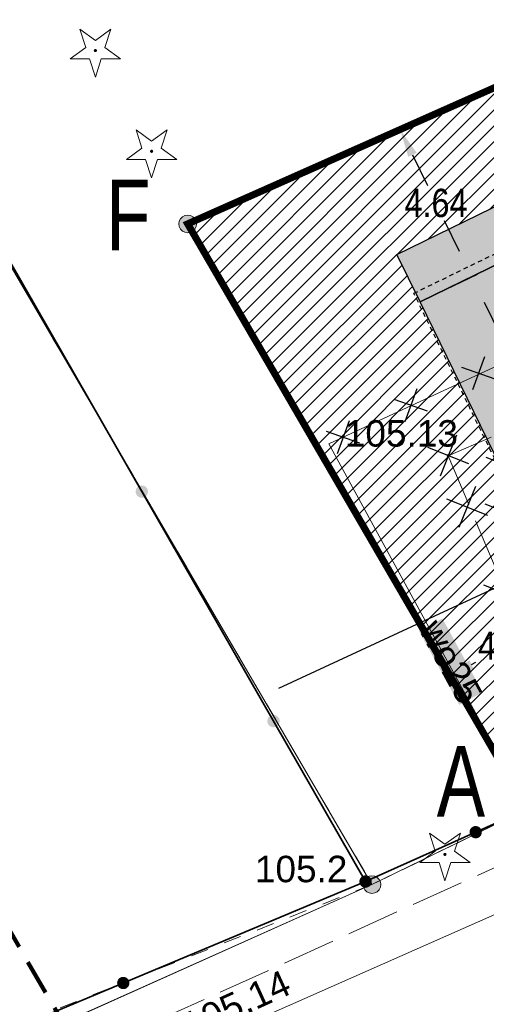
# Model space of a CAD drawing. Extents: x 6414462 to 7495468, y 5756825 to 5824657.
# Tile 22 of 54: x 6498241 to 6498254, y 5809718 to 5809746. Entities that reach past the tile are written whole.
import ezdxf
from ezdxf.enums import TextEntityAlignment as Align

# ---------------------------------------------------------------- set-up
doc = ezdxf.new("R2010")
doc.units = 0
for name, pattern in [('2324-2024 mdcp$0$PRZER1-1', [1, 0.5, -0.5]), ('2324-2024 mdcp$0$PRZER2-1', [1.5, 1, -0.5]), ('2324-2024 mdcp$0$PRZER3-1', [2, 1.5, -0.5]), ('Lipnica teren 1$0$ACAD_ISO04W100', [30, 24, -3, 0, -3]), ('Lipnica teren 1$0$HIDDEN2', [0.1875, 0.125, -0.0625])]:
    doc.linetypes.add(name, pattern=pattern)
for name, color, linetype, lineweight in [('2324-2024 mdcp$0$GEPPGD', 7, 'Continuous', 18), ('2324-2024 mdcp$0$GESDZI', 7, 'Continuous', 18), ('2324-2024 mdcp$0$GSLKOG', 7, 'Continuous', 35), ('2324-2024 mdcp$0$GSPWPN', 7, 'Continuous', 13), ('2324-2024 mdcp$0$GSPWPN_O', 7, 'Continuous', 13), ('2324-2024 mdcp$0$GSPWPS', 7, 'Continuous', 13), ('2324-2024 mdcp$0$GSPWPS_O', 7, 'Continuous', 13), ('2324-2024 mdcp$0$GSSKOA', 7, 'Continuous', 18), ('2324-2024 mdcp$0$GSSOTW', 7, 'Continuous', 18), ('2324-2024 mdcp$0$zasięg aktualizacji', 230, '2324-2024 mdcp$0$PRZER2-1', 100)]:
    doc.layers.add(name, color=color, linetype=linetype, lineweight=lineweight)
for name, color, linetype, lineweight, true_color in [('2324-2024 mdcp$0$GESUZY', 7, 'Continuous', 18, 0x008000), ('2324-2024 mdcp$0$GSPRDI', 7, 'Continuous', 18, 0x008000), ('2324-2024 mdcp$0$GULWPR', 5, 'Continuous', 18, 0x0000ff), ('2324-2024 mdcp$0$GULWPR_O', 5, 'Continuous', 18, 0x0000ff), ('Lipnica teren 1$0$ZABUDOWA', 7, 'Continuous', 30, 0xffff7f)]:
    doc.layers.add(name, color=color, linetype=linetype, lineweight=lineweight, true_color=true_color)
doc.layers.add('Lipnica hatch 1$0$_HELP', color=21, linetype='Continuous')
for name, color, linetype, true_color in [('Lipnica hatch 1$0$GPP_DROGI', 7, 'Continuous', 0xd1d1d1), ('Lipnica hatch 1$0$GPP_ZIELEŃ', 7, 'Continuous', 0x7f7f3f), ('Lipnica hatch 1$0$PODJAZD', 7, 'Continuous', 0x9d9595), ('Lipnica hatch 1$0$ZABUDOWA', 7, 'Continuous', 0xffff7f), ('Lipnica teren 1$0$780_210430_GRANICE$0$_MPZP_linia zabudowy', 200, 'Lipnica teren 1$0$780_210430_GRANICE$0$V_LINE', 0xbf00ff), ('Lipnica teren 1$0$demontaże', 1, 'Continuous', 0xff0000), ('Lipnica teren 1$0$GRANICA', 1, 'Lipnica teren 1$0$ACAD_ISO04W100', 0xff0000), ('Lipnica teren 1$0$PODJAZD', 7, 'Continuous', 0x9d9595)]:
    doc.layers.add(name, color=color, linetype=linetype, true_color=true_color)
doc.styles.add('2324-2024 mdcp$0$Arial', font='arial.ttf')
doc.styles.add('Lipnica teren 1$0$780_210430_GRANICE$0$Standard', font='arial.ttf')
doc.styles.add('Lipnica teren 1$0$Arial Narrow', font='ARIALN.TTF')
doc.styles.add('Lipnica teren 1$0$WYMIARY', font='swisscl.ttf')
doc.linetypes.add('Lipnica teren 1$0$780_210430_GRANICE$0$V_LINE', pattern='A,12.7,-5.08,["V",Lipnica teren 1$0$780_210430_GRANICE$0$Standard,S=5.08,R=0,X=-2.54,Y=-5.08],-5.08', length=22.86)
doc.dimstyles.new('Lipnica teren 1$0$Standard', dxfattribs={"dimtxt": 0.8, "dimasz": 0.8, "dimexe": 0.18, "dimexo": 0.0625, "dimgap": 0.09, "dimtad": 0, "dimtih": 1, "dimtoh": 1, "dimzin": 0, "dimdsep": 46, "dimtxsty": 'Lipnica teren 1$0$Arial Narrow', "dimcen": 0.8, "dimadec": 0, "dimazin": 0, "dimtfac": 1, "dimtofl": 0, "dimtmove": 0, "dimatfit": 3, "dimfxl": 1, "dimtolj": 1, "dimtzin": 0, "dimarcsym": 0})

# ---------------------------------------------------------------- blocks, each defined once
blk = doc.blocks.new('*D73')
at = {"color": 0, "lineweight": -2, "transparency": 16777216}
for p, q in [((6498255.849, 5809730.094), (6498256.615, 5809728.525)), ((6498252.254, 5809728.339), (6498253.02, 5809726.77)), ((6498255.817, 5809728.336), (6498255.693, 5809728.275)), ((6498253.66, 5809727.283), (6498253.784, 5809727.344))]:
    blk.add_line(p, q, dxfattribs=at)
at = {"color": 0, "transparency": 16777216}
for points in [[(6498255.758, 5809728.456), (6498255.875, 5809728.216), (6498256.536, 5809728.687)], [(6498253.602, 5809727.403), (6498253.719, 5809727.163), (6498252.941, 5809726.932)]]:
    blk.add_solid(points, dxfattribs=at)
at = {"layer": 'Defpoints', "color": 0, "transparency": 16777216}
for p in [(6498255.821, 5809730.15, 10.18), (6498252.227, 5809728.395, 10.18), (6498252.941, 5809726.932)]:
    blk.add_point(p, dxfattribs=at)
at = {"color": 0, "transparency": 16777216, "insert": (6498254.739, 5809727.81), "char_height": 0.8, "attachment_point": 5, "style": 'Lipnica teren 1$0$Arial Narrow'}
blk.add_mtext('\\A1;4.00', dxfattribs=at)
blk = doc.blocks.new('*D77')
at = {"color": 0, "lineweight": -2, "transparency": 16777216}
for p, q in [((6498252.26, 5809737.587), (6498253.833, 5809738.352)), ((6498254.021, 5809737.554), (6498255.232, 5809735.065)), ((6498256.928, 5809731.578), (6498255.717, 5809734.068)), ((6498255.878, 5809730.178), (6498257.44, 5809730.937))]:
    blk.add_line(p, q, dxfattribs=at)
at = {"color": 0, "transparency": 16777216}
for points in [[(6498254.141, 5809737.612), (6498253.901, 5809737.496), (6498253.671, 5809738.274)], [(6498257.048, 5809731.636), (6498256.808, 5809731.52), (6498257.278, 5809730.859)]]:
    blk.add_solid(points, dxfattribs=at)
at = {"layer": 'Defpoints', "color": 0, "transparency": 16777216}
for p in [(6498253.671, 5809738.274), (6498252.204, 5809737.56, 10.18), (6498255.821, 5809730.15, 10.18)]:
    blk.add_point(p, dxfattribs=at)
at = {"color": 0, "transparency": 16777216, "insert": (6498255.475, 5809734.566), "char_height": 0.8, "attachment_point": 5, "style": 'Lipnica teren 1$0$Arial Narrow'}
blk.add_mtext('\\A1;8.25', dxfattribs=at)
blk = doc.blocks.new('*D78')
at = {"color": 0, "lineweight": -2, "transparency": 16777216}
for p, q in [((6498251.654, 5809742.456), (6498251.802, 5809742.528)), ((6498251.99, 5809741.73), (6498252.413, 5809740.86)), ((6498253.321, 5809738.993), (6498252.898, 5809739.863)), ((6498252.26, 5809737.587), (6498253.833, 5809738.352))]:
    blk.add_line(p, q, dxfattribs=at)
at = {"color": 0, "transparency": 16777216}
for points in [[(6498252.11, 5809741.788), (6498251.87, 5809741.671), (6498251.64, 5809742.449)], [(6498253.441, 5809739.051), (6498253.202, 5809738.935), (6498253.671, 5809738.274)]]:
    blk.add_solid(points, dxfattribs=at)
at = {"layer": 'Defpoints', "color": 0, "transparency": 16777216}
for p in [(6498251.598, 5809742.429, 10.22), (6498251.64, 5809742.449), (6498252.204, 5809737.56, 10.18)]:
    blk.add_point(p, dxfattribs=at)
at = {"color": 0, "transparency": 16777216, "insert": (6498252.656, 5809740.361), "char_height": 0.8, "attachment_point": 5, "style": 'Lipnica teren 1$0$Arial Narrow'}
blk.add_mtext('\\A1;4.64', dxfattribs=at)
blk = doc.blocks.new('Lipnica teren 1$0$demontaz')
at = {"color": 1, "elevation": 100}
for points in [[(13993988.395, 11566606.026), (13993988.395, 11566604.776)], [(13993989.02, 11566605.401), (13993987.77, 11566605.401)]]:
    blk.add_lwpolyline(points, dxfattribs=at)
blk = doc.blocks.new('*U80')
at = {"linetype": 'Lipnica teren 1$0$HIDDEN2', "rotation": 315.0000001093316}
blk.add_blockref('Lipnica teren 1$0$demontaz', (-18074069.207, 1716418.941, -100), dxfattribs=at)
blk = doc.blocks.new('*U81')
at = {"layer": 'Lipnica teren 1$0$demontaże', "color": 0, "linetype": 'ByBlock', "lineweight": -2, "transparency": 16777216}
for p in [(0, 0), (2.652, 0), (5.303, 0), (7.955, 0), (10.607, 0), (13.258, 0), (15.91, 0), (18.562, 0)]:
    blk.add_blockref('*U80', p, dxfattribs=at)
blk = doc.blocks.new('2324-2024 mdcp$0$GSPWPS1')
blk.add_hatch(color=0).paths.add_polyline_path([(-0.045, 0), (-0.043467, -0.011647), (-0.038971, -0.0225), (-0.03182, -0.03182), (-0.0225, -0.038971), (-0.011647, -0.043467), (0, -0.045), (0.011647, -0.043467), (0.0225, -0.038971), (0.03182, -0.03182), (0.038971, -0.0225), (0.043467, -0.011647), (0.045, 0), (0.043467, 0.011647), (0.038971, 0.0225), (0.03182, 0.03182), (0.0225, 0.038971), (0.011647, 0.043467), (0, 0.045), (-0.011647, 0.043467), (-0.0225, 0.038971), (-0.03182, 0.03182), (-0.038971, 0.0225), (-0.043467, 0.011647)])
blk = doc.blocks.new('2324-2024 mdcp$0$GSPWPN1')
blk.add_hatch(color=0).paths.add_polyline_path([(-0.045, 0), (-0.043467, -0.011647), (-0.038971, -0.0225), (-0.03182, -0.03182), (-0.0225, -0.038971), (-0.011647, -0.043467), (0, -0.045), (0.011647, -0.043467), (0.0225, -0.038971), (0.03182, -0.03182), (0.038971, -0.0225), (0.043467, -0.011647), (0.045, 0), (0.043467, 0.011647), (0.038971, 0.0225), (0.03182, 0.03182), (0.0225, 0.038971), (0.011647, 0.043467), (0, 0.045), (-0.011647, 0.043467), (-0.0225, 0.038971), (-0.03182, 0.03182), (-0.038971, 0.0225), (-0.043467, 0.011647)])
blk = doc.blocks.new('2324-2024 mdcp$0$GSPRDI1')
blk.add_hatch(color=0).paths.add_polyline_path([(0, -0.045), (0.013906, -0.042798), (0.02645, -0.036406), (0.036406, -0.02645), (0.042798, -0.013906), (0.045, 0), (0.042798, 0.013906), (0.036406, 0.02645), (0.02645, 0.036406), (0.013906, 0.042798), (0, 0.045), (-0.013906, 0.042798), (-0.02645, 0.036406), (-0.036406, 0.02645), (-0.042798, 0.013906), (-0.045, 0), (-0.042798, -0.013906), (-0.036406, -0.02645), (-0.02645, -0.036406), (-0.013906, -0.042798)])
at = {"color": 0}
blk.add_lwpolyline([(0.272471, 0.088531), (0.713338, -0.231778), (0.168396, -0.231778), (0, -0.750048), (-0.168396, -0.231778), (-0.713338, -0.231778), (-0.272471, 0.088531), (-0.440867, 0.606801), (0, 0.286493), (0.440867, 0.606801)], close=True, dxfattribs=at)
blk = doc.blocks.new('2324-2024 mdcp$0$KOLO')
blk.add_hatch(color=0).paths.add_polyline_path([(-0.175, 0), (-0.169037, -0.045293), (-0.151554, -0.0875), (-0.123744, -0.123744), (-0.0875, -0.151554), (-0.045293, -0.169037), (0, -0.175), (0.045293, -0.169037), (0.0875, -0.151554), (0.123744, -0.123744), (0.151554, -0.0875), (0.169037, -0.045293), (0.175, 0), (0.169037, 0.045293), (0.151554, 0.0875), (0.123744, 0.123744), (0.0875, 0.151554), (0.045293, 0.169037), (0, 0.175), (-0.045293, 0.169037), (-0.0875, 0.151554), (-0.123744, 0.123744), (-0.151554, 0.0875), (-0.169037, 0.045293)])
blk = doc.blocks.new('2324-2024 mdcp$0$GSLKOG1')
blk.add_hatch(color=0).paths.add_polyline_path([(-0.175, 0), (-0.169037, -0.045293), (-0.151554, -0.0875), (-0.123744, -0.123744), (-0.0875, -0.151554), (-0.045293, -0.169037), (0, -0.175), (0.045293, -0.169037), (0.0875, -0.151554), (0.123744, -0.123744), (0.151554, -0.0875), (0.169037, -0.045293), (0.175, 0), (0.169037, 0.045293), (0.151554, 0.0875), (0.123744, 0.123744), (0.0875, 0.151554), (0.045293, 0.169037), (0, 0.175), (-0.045293, 0.169037), (-0.0875, 0.151554), (-0.123744, 0.123744), (-0.151554, 0.0875), (-0.169037, 0.045293)])
blk = doc.blocks.new('2324-2024 mdcp$0$GEPPGD1_1')
at = {"true_color": 0xffffff}
blk.add_hatch(color=7, dxfattribs=at).paths.add_polyline_path([(0, -0.25), (0.077254, -0.237764), (0.146946, -0.202254), (0.202254, -0.146946), (0.237764, -0.077254), (0.25, 0), (0.237764, 0.077254), (0.202254, 0.146946), (0.146946, 0.202254), (0.077254, 0.237764), (0, 0.25), (-0.077254, 0.237764), (-0.146946, 0.202254), (-0.202254, 0.146946), (-0.237764, 0.077254), (-0.25, 0), (-0.237764, -0.077254), (-0.202254, -0.146946), (-0.146946, -0.202254), (-0.077254, -0.237764)])
at = {"color": 0}
blk.add_lwpolyline([(0, 0.25), (0.077254, 0.237764), (0.146946, 0.202254), (0.202254, 0.146946), (0.237764, 0.077254), (0.25, 0), (0.237764, -0.077254), (0.202254, -0.146946), (0.146946, -0.202254), (0.077254, -0.237764), (0, -0.25), (-0.077254, -0.237764), (-0.146946, -0.202254), (-0.202254, -0.146946), (-0.237764, -0.077254), (-0.25, 0), (-0.237764, 0.077254), (-0.202254, 0.146946), (-0.146946, 0.202254), (-0.077254, 0.237764)], close=True, dxfattribs=at)
blk = doc.blocks.new('2324-2024 mdcp')
at = {"layer": '2324-2024 mdcp$0$GULWPR_O', "true_color": 0xffffff}
blk.add_hatch(color=7, dxfattribs=at).paths.add_polyline_path([(6498252.18, 5809728.228), (6498252.839, 5809728.586), (6498253.977, 5809726.496), (6498253.318, 5809726.137)], flags=0)
at = {"layer": '2324-2024 mdcp$0$GESDZI', "color": 7, "linetype": 'Continuous', "lineweight": 18}
blk.add_lwpolyline([(6497994.25, 5809560.48), (6498045.82, 5809601.46), (6498086.88, 5809635.22), (6498149.97, 5809671.19), (6498158.454, 5809675.816), (6498183.288, 5809691.265), (6498210.34, 5809702.898), (6498250.843, 5809721.043), (6498255.246, 5809723.193), (6498284.59, 5809737.518), (6498336.53, 5809764.26), (6498349.29, 5809770), (6498351.165, 5809770.816), (6498357.57, 5809773.68), (6498385.47, 5809786.23), (6498389.73, 5809788.34), (6498395.12, 5809790.98), (6498474.92, 5809830.27), (6498519.28, 5809851.17), (6498558.08, 5809869.44), (6498581.52, 5809880.48), (6498706.5, 5809939.35)], dxfattribs=at)
for points in [[(6498250.843, 5809721.043), (6498210.34, 5809702.898), (6498147.544, 5809813.462), (6498188.135, 5809835.514), (6498203.85, 5809801.58)], [(6498255.246, 5809723.193), (6498250.843, 5809721.043), (6498203.85, 5809801.58), (6498223.46, 5809812.93), (6498259.018, 5809756.579), (6498264.327, 5809748.087), (6498245.624, 5809739.773)], [(6498284.59, 5809737.518), (6498255.246, 5809723.193), (6498245.624, 5809739.773), (6498264.327, 5809748.087), (6498259.018, 5809756.579), (6498271.404, 5809764.778)]]:
    blk.add_lwpolyline(points, close=True, dxfattribs=at)
at = {"layer": '2324-2024 mdcp$0$GESUZY', "color": 96, "linetype": '2324-2024 mdcp$0$PRZER1-1', "lineweight": 18, "true_color": 0x008000}
for p, q in [((6498236.768, 5809745.165), (6498250.843, 5809721.043)), ((6498250.843, 5809721.043), (6498255.246, 5809723.193))]:
    blk.add_line(p, q, dxfattribs=at)
blk.add_lwpolyline([(6498474.92, 5809830.27), (6498395.12, 5809790.98), (6498389.73, 5809788.34), (6498385.47, 5809786.23), (6498357.57, 5809773.68), (6498351.165, 5809770.816), (6498349.29, 5809770), (6498336.53, 5809764.26), (6498284.59, 5809737.518), (6498272.586, 5809731.658), (6498255.246, 5809723.193), (6498250.843, 5809721.043), (6498240.121, 5809716.8), (6498217.74, 5809706.353), (6498210.34, 5809702.898), (6498183.288, 5809691.265), (6498158.454, 5809675.816), (6498149.97, 5809671.19), (6498086.88, 5809635.22), (6498045.82, 5809601.46), (6497994.25, 5809560.48)], dxfattribs=at)
blk.add_lwpolyline([(6498228.016, 5809739.971), (6498236.768, 5809745.165), (6498250.843, 5809721.043), (6498240.121, 5809716.8)], close=True, dxfattribs=at)
at = {"layer": '2324-2024 mdcp$0$GSLKOG', "color": 7, "linetype": 'Continuous', "lineweight": 35}
for points in [[(6498273.345, 5809731.275), (6498256.898, 5809723.927), (6498250.661, 5809721.129), (6498234.259, 5809749.745)], [(6498250.661, 5809721.129), (6498223.106, 5809709.576), (6498221.191, 5809709.861)]]:
    blk.add_lwpolyline(points, dxfattribs=at)
at = {"layer": '2324-2024 mdcp$0$GSSKOA', "color": 7, "linetype": '2324-2024 mdcp$0$PRZER3-1', "lineweight": 18}
blk.add_lwpolyline([(6498292.695, 5809739.408), (6498272.495, 5809730.039), (6498258.834, 5809723.581), (6498245.255, 5809717.404)], dxfattribs=at)
at = {"layer": '2324-2024 mdcp$0$GSSOTW', "color": 7, "linetype": '2324-2024 mdcp$0$PRZER3-1', "lineweight": 18}
blk.add_lwpolyline([(6498274.622, 5809731.914), (6498270.718, 5809740.919), (6498253.004, 5809733.201), (6498256.898, 5809723.927), (6498273.345, 5809731.275)], close=True, dxfattribs=at)
at = {"layer": '2324-2024 mdcp$0$GULWPR', "color": 5, "linetype": 'Continuous', "lineweight": 18, "true_color": 0x0000ff}
for points in [[(6498262.37, 5809736.305), (6498260.653, 5809738.664), (6498249.624, 5809733.536), (6498256.39, 5809721.11)], [(6498231.89, 5809710.27), (6498255.63, 5809720.77)]]:
    blk.add_lwpolyline(points, dxfattribs=at)
at = {"layer": '2324-2024 mdcp$0$zasięg aktualizacji'}
blk.add_lwpolyline([(6498303.01, 5809731.194), (6498248.373, 5809706.305), (6498223.102, 5809749.882), (6498278.628, 5809779.528), (6498303.01, 5809731.194)], dxfattribs=at)
at = {"layer": '2324-2024 mdcp$0$GEPPGD', "color": 7, "linetype": 'Continuous', "lineweight": 18}
for p in [(6498245.624, 5809739.773), (6498250.843, 5809721.043)]:
    blk.add_blockref('2324-2024 mdcp$0$GEPPGD1_1', p, dxfattribs=at)
at = {"layer": '2324-2024 mdcp$0$GSLKOG', "color": 7, "linetype": 'Continuous', "lineweight": 35}
for name, p, rotation in [('2324-2024 mdcp$0$KOLO', (6498244.325, 5809732.184), 119.8202931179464), ('2324-2024 mdcp$0$KOLO', (6498244.325, 5809732.184), 119.8202931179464), ('2324-2024 mdcp$0$KOLO', (6498248.054, 5809725.677), 119.8202931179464), ('2324-2024 mdcp$0$KOLO', (6498248.054, 5809725.677), 119.8202931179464), ('2324-2024 mdcp$0$KOLO', (6498253.78, 5809722.528), 204.1616298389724), ('2324-2024 mdcp$0$KOLO', (6498253.78, 5809722.528), 204.1616298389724), ('2324-2024 mdcp$0$GSLKOG1', (6498250.661, 5809721.129), 202.7463841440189), ('2324-2024 mdcp$0$KOLO', (6498243.8, 5809718.253), 202.7463841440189), ('2324-2024 mdcp$0$KOLO', (6498243.8, 5809718.253), 202.7463841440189)]:
    blk.add_blockref(name, p, dxfattribs=dict(at, rotation=rotation))
at = {"layer": '2324-2024 mdcp$0$GSPRDI', "color": 96, "linetype": 'Continuous', "lineweight": 18, "true_color": 0x008000}
for p in [(6498243.009, 5809744.686), (6498244.602, 5809741.831), (6498252.91, 5809721.898)]:
    blk.add_blockref('2324-2024 mdcp$0$GSPRDI1', p, dxfattribs=at)
at = {"layer": '2324-2024 mdcp$0$GSPWPN', "color": 7, "linetype": 'Continuous', "lineweight": 13}
blk.add_blockref('2324-2024 mdcp$0$GSPWPN1', (6498250.661, 5809721.129), dxfattribs=at)
at = {"layer": '2324-2024 mdcp$0$GSPWPS', "color": 7, "linetype": 'Continuous', "lineweight": 13}
blk.add_blockref('2324-2024 mdcp$0$GSPWPS1', (6498253.004, 5809733.201), dxfattribs=at)
at = {"layer": '2324-2024 mdcp$0$GSPWPN_O', "color": 7, "linetype": 'Continuous', "lineweight": 0, "style": '2324-2024 mdcp$0$Arial'}
blk.add_text('105.2', height=0.75, dxfattribs=at).set_placement((6498247.527, 5809721.11))
at = {"layer": '2324-2024 mdcp$0$GSPWPS_O', "color": 7, "linetype": 'Continuous', "lineweight": 0, "style": '2324-2024 mdcp$0$Arial'}
blk.add_text('105.13', height=0.75, dxfattribs=at).set_placement((6498250.073, 5809733.459))
blk.add_text('105.14', height=0.75, rotation=24.4605, dxfattribs=at).set_placement((6498245.695, 5809716.642))
at = {"layer": '2324-2024 mdcp$0$GULWPR_O', "color": 5, "linetype": 'Continuous', "lineweight": 0, "true_color": 0x0000ff, "style": '2324-2024 mdcp$0$Arial'}
blk.add_text('wo25', height=0.75, rotation=298.5678, dxfattribs=at).set_placement((6498252.749, 5809727.183), align=Align.CENTER)
blk = doc.blocks.new('*U84')
at = {"linetype": 'Lipnica teren 1$0$HIDDEN2', "rotation": 315.0000001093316}
blk.add_blockref('Lipnica teren 1$0$demontaz', (-18074069.207, 1716418.941, -100), dxfattribs=at)
blk = doc.blocks.new('*U85')
at = {"layer": 'Lipnica teren 1$0$demontaże', "color": 0, "linetype": 'ByBlock', "lineweight": -2, "transparency": 16777216}
for p in [(0, 0), (2.652, 0), (5.303, 0)]:
    blk.add_blockref('*U84', p, dxfattribs=at)
blk = doc.blocks.new('*U88')
at = {"linetype": 'Lipnica teren 1$0$HIDDEN2', "xscale": 0.8000000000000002, "yscale": 0.8000000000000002, "zscale": 0.8000000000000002, "rotation": 315.0000001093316}
blk.add_blockref('Lipnica teren 1$0$demontaz', (-14459255.366, 1373135.153, -80), dxfattribs=at)
blk = doc.blocks.new('*U89')
at = {"layer": 'Lipnica teren 1$0$demontaże', "color": 0, "linetype": 'ByBlock', "lineweight": -2, "transparency": 16777216}
for p in [(0, 0), (2.121, 0), (4.243, 0), (6.364, 0), (8.485, 0), (10.607, 0)]:
    blk.add_blockref('*U88', p, dxfattribs=at)
blk = doc.blocks.new('*U98')
at = {"linetype": 'Lipnica teren 1$0$HIDDEN2', "rotation": 315.0000001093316}
blk.add_blockref('Lipnica teren 1$0$demontaz', (-18074069.207, 1716418.941, -100), dxfattribs=at)
blk = doc.blocks.new('*U99')
at = {"layer": 'Lipnica teren 1$0$demontaże', "color": 0, "linetype": 'ByBlock', "lineweight": -2, "transparency": 16777216}
for p in [(0, 0), (2.652, 0), (5.303, 0), (7.955, 0), (10.607, 0), (13.258, 0)]:
    blk.add_blockref('*U98', p, dxfattribs=at)
blk = doc.blocks.new('*U110')
at = {"linetype": 'Lipnica teren 1$0$HIDDEN2', "rotation": 315.0000001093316}
blk.add_blockref('Lipnica teren 1$0$demontaz', (-18074069.207, 1716418.941, -100), dxfattribs=at)
blk = doc.blocks.new('*U111')
at = {"layer": 'Lipnica teren 1$0$demontaże', "color": 0, "linetype": 'ByBlock', "lineweight": -2, "transparency": 16777216}
for p in [(0, 0), (2.652, 0), (5.303, 0), (7.955, 0)]:
    blk.add_blockref('*U110', p, dxfattribs=at)
blk = doc.blocks.new('Lipnica hatch 1')
at = {"layer": 'Lipnica hatch 1$0$GPP_DROGI'}
h = blk.add_hatch(color=256, dxfattribs=at)
h.dxf.hatch_style = 1
h.paths.add_polyline_path([(6498278.466, 5809734.528), (6498273.074, 5809731.896), (6498271.408, 5809735.309), (6498260.226, 5809729.85), (6498259.26, 5809731.829), (6498265.931, 5809735.086), (6498262.314, 5809742.496), (6498252.204, 5809737.56), (6498251.546, 5809738.908), (6498263.491, 5809744.734), (6498265.571, 5809740.474), (6498273.64, 5809744.413)])
at = {"layer": 'Lipnica hatch 1$0$GPP_ZIELEŃ'}
h = blk.add_hatch(dxfattribs=at)
h.set_pattern_fill('ANSI31', color=256, scale=0.1)
h.set_pattern_definition([(45, (0, 0), (-0.224506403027, 0.224506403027), [])])
h.paths.add_polyline_path([(6498264.327, 5809748.087), (6498245.624, 5809739.773), (6498255.246, 5809723.193), (6498284.59, 5809737.518), (6498271.404, 5809764.778), (6498266.253, 5809761.368), (6498268.065, 5809757.017), (6498268.492, 5809756.24), (6498262.798, 5809753.817), (6498262.434, 5809754.71), (6498261.108, 5809757.962), (6498259.018, 5809756.579)])
h.paths.add_polyline_path([(6498265.571, 5809740.474), (6498273.64, 5809744.413), (6498278.466, 5809734.528), (6498273.074, 5809731.896), (6498271.408, 5809735.309), (6498260.226, 5809729.85), (6498259.26, 5809731.829), (6498255.821, 5809730.15), (6498252.204, 5809737.56), (6498251.546, 5809738.908), (6498263.491, 5809744.734)], flags=16)
h.paths.add_polyline_path([(6498270.623, 5809751.999), (6498273.636, 5809753.747), (6498275.574, 5809750.522), (6498272.576, 5809748.763)], flags=16)
at = {"layer": 'Lipnica hatch 1$0$ZABUDOWA', "true_color": 0xfafafa}
h = blk.add_hatch(color=7, dxfattribs=at)
h.dxf.hatch_style = 1
h.paths.add_polyline_path([(6498265.931, 5809735.086), (6498261.468, 5809732.907), (6498260.898, 5809734.073), (6498258.691, 5809732.996), (6498259.26, 5809731.829), (6498255.821, 5809730.15), (6498252.204, 5809737.56), (6498262.314, 5809742.496)])
at = {"layer": 'Lipnica hatch 1$0$_HELP', "ltscale": 0.1, "const_width": 0.2}
blk.add_lwpolyline([(6498245.624, 5809739.773), (6498255.246, 5809723.193), (6498284.59, 5809737.518), (6498271.404, 5809764.778), (6498259.018, 5809756.579), (6498264.327, 5809748.087), (6498245.624, 5809739.773)], dxfattribs=at)
at = {"layer": 'Lipnica hatch 1$0$PODJAZD', "elevation": 0.1}
blk.add_lwpolyline([(6498278.466, 5809734.528), (6498273.074, 5809731.896), (6498271.408, 5809735.309), (6498260.226, 5809729.85), (6498259.26, 5809731.829), (6498265.931, 5809735.086), (6498262.314, 5809742.496), (6498252.204, 5809737.56), (6498251.546, 5809738.908), (6498263.491, 5809744.734), (6498265.571, 5809740.474), (6498273.64, 5809744.413)], close=True, dxfattribs=at)
at = {"layer": 'Lipnica hatch 1$0$ZABUDOWA', "elevation": 0.1}
blk.add_lwpolyline([(6498265.931, 5809735.086), (6498261.468, 5809732.907), (6498260.898, 5809734.073), (6498258.691, 5809732.996), (6498259.26, 5809731.829), (6498255.821, 5809730.15), (6498252.204, 5809737.56), (6498262.314, 5809742.496)], close=True, dxfattribs=at)
blk = doc.blocks.new('Lipnica teren 1')
at = {"elevation": 0.1}
blk.add_lwpolyline([(6498250.661, 5809721.129), (6498255.246, 5809723.193), (6498284.59, 5809737.518), (6498336.53, 5809764.26)], dxfattribs=at)
at = {"layer": 'Lipnica teren 1$0$780_210430_GRANICE$0$_MPZP_linia zabudowy', "color": 150, "true_color": 0x0073e6, "elevation": 0.1}
blk.add_lwpolyline([(6498333.783, 5809769.594), (6498281.9, 5809742.882), (6498271.969, 5809738.033), (6498255.346, 5809729.918), (6498248.199, 5809726.6)], dxfattribs=at)
at = {"layer": 'Lipnica teren 1$0$GRANICA', "ltscale": 0.1, "const_width": 0.2}
blk.add_lwpolyline([(6498245.624, 5809739.773), (6498255.246, 5809723.193), (6498284.59, 5809737.518), (6498271.404, 5809764.778), (6498259.018, 5809756.579), (6498264.327, 5809748.087), (6498245.624, 5809739.773)], dxfattribs=at)
at = {"layer": 'Lipnica teren 1$0$PODJAZD', "elevation": 0.1}
blk.add_lwpolyline([(6498273.64, 5809744.413), (6498278.466, 5809734.528), (6498273.074, 5809731.896), (6498271.408, 5809735.309), (6498260.226, 5809729.85), (6498259.349, 5809731.648), (6498266.02, 5809734.905), (6498262.314, 5809742.496), (6498252.204, 5809737.56), (6498251.546, 5809738.908), (6498263.491, 5809744.734), (6498265.571, 5809740.474), (6498273.64, 5809744.413)], close=True, dxfattribs=at)
at = {"layer": 'Lipnica teren 1$0$ZABUDOWA', "linetype": 'Lipnica teren 1$0$HIDDEN2', "elevation": 0.1}
blk.add_lwpolyline([(6498252.028, 5809737.806), (6498262.221, 5809742.777), (6498266.098, 5809734.836), (6498255.907, 5809729.86), (6498252.03, 5809737.802)], dxfattribs=at)
at = {"layer": 'Lipnica teren 1$0$ZABUDOWA', "elevation": 0.1}
blk.add_lwpolyline([(6498265.931, 5809735.086), (6498261.468, 5809732.907), (6498260.898, 5809734.073), (6498258.691, 5809732.996), (6498259.26, 5809731.829), (6498255.821, 5809730.15), (6498252.204, 5809737.56), (6498262.314, 5809742.496)], close=True, dxfattribs=at)
at = {"layer": 'Lipnica teren 1$0$demontaże', "linetype": 'Lipnica teren 1$0$HIDDEN2'}
blk.add_blockref('2324-2024 mdcp', (0, 0), dxfattribs=at)
for name, p, rotation in [('*U81', (6498253.004, 5809733.201), 23.54278464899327), ('*U99', (6498254.66, 5809732.921), 23.70180570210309), ('*U89', (6498250.026, 5809733.723), 25.30404662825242), ('*U111', (6498256.678, 5809724.44), 113.2402213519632), ('*U85', (6498256.713, 5809726.735), 113.2402213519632)]:
    blk.add_blockref(name, p, dxfattribs=dict(at, rotation=rotation))
at = {"layer": 'Lipnica teren 1$0$GRANICA', "ltscale": 0.1, "char_height": 2, "attachment_point": 1, "style": 'Lipnica teren 1$0$WYMIARY'}
for s, insert in [('F', (6498243.315, 5809741.026, 10.32)), ('A', (6498252.678, 5809724.973, 10.22))]:
    blk.add_mtext_dynamic_manual_height_columns(s, width=3.23335, gutter_width=62.5, heights=[0], dxfattribs=dict(at, insert=insert))
for base, p1, p2, picture, middle in [((6498251.64, 5809742.449, -10.08), (6498252.204, 5809737.56, 0.1), (6498251.598, 5809742.429, 0.14), '*D78', (6498252.656, 5809740.361, -10.08)), ((6498253.671, 5809738.274, -10.08), (6498255.821, 5809730.15, 0.1), (6498252.204, 5809737.56, 0.1), '*D77', (6498255.475, 5809734.566, -10.08))]:
    dim = blk.add_linear_dim(base=base, p1=p1, p2=p2, angle=115.938, dimstyle='Lipnica teren 1$0$Standard', override={"dimtmove": 1})
    dim.commit()
    dim.dimension.update_dxf_attribs({"geometry": picture, "text_midpoint": middle})
dim = blk.add_aligned_dim(p1=(6498255.821, 5809730.15, 0.1), p2=(6498252.227, 5809728.395, 0.1), distance=1.628, dimstyle='Lipnica teren 1$0$Standard')
dim.commit()
dim.dimension.update_dxf_attribs({"geometry": '*D73', "text_midpoint": (6498254.739, 5809727.81, -10.08)})

msp = doc.modelspace()

# ---------------------------------------------------------------- block references
for name in ['Lipnica teren 1', 'Lipnica hatch 1']:
    msp.add_blockref(name, (0, 0))

doc.saveas('drawing.dxf')
